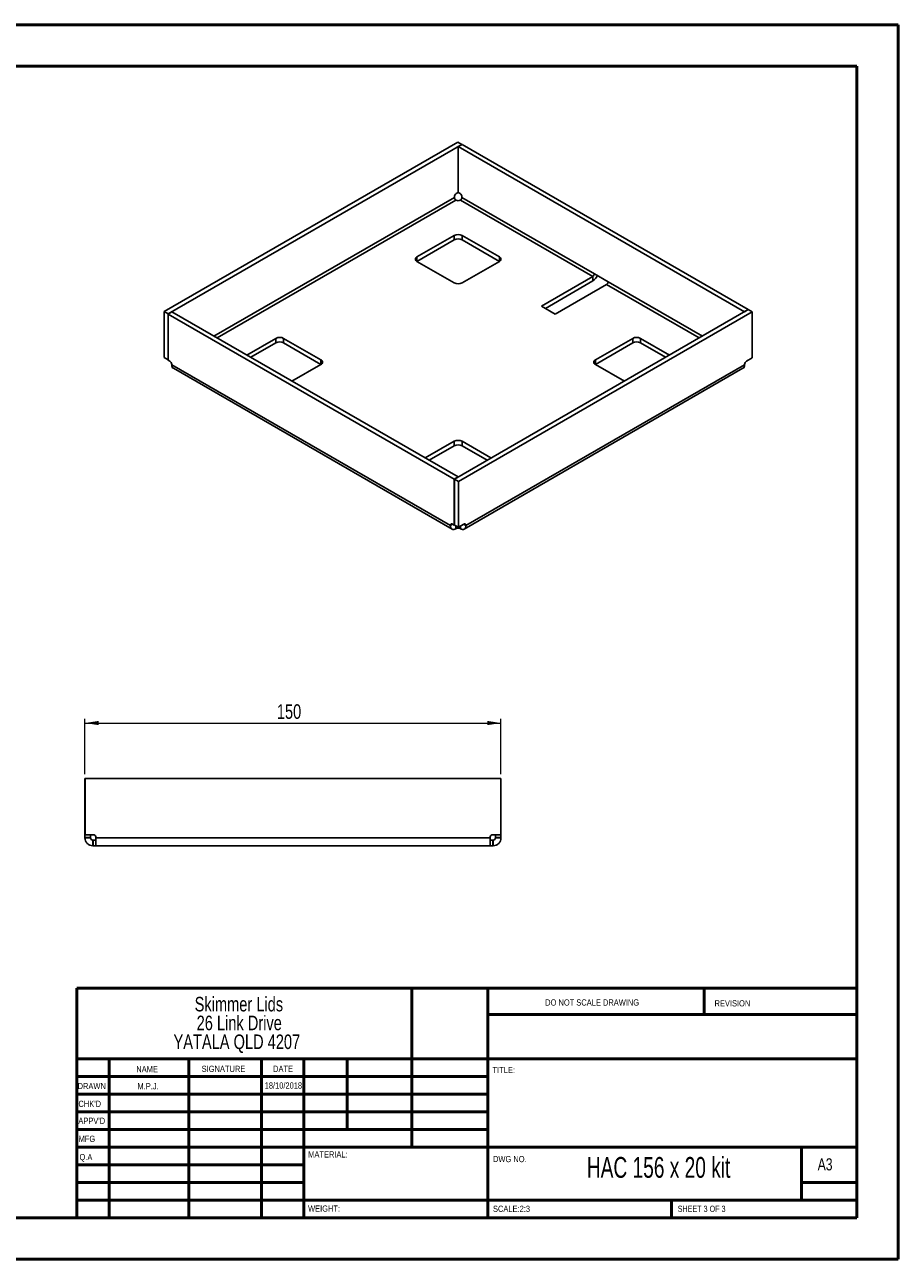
# Paper-space layout 'Sheet3' of a CAD drawing. Header units: millimetres. Extents: x 0 to 420, y 0 to 297.
# Tile 2 of 2: x 210 to 420, y 0 to 297. Entities that reach past the tile are written whole.
import ezdxf

# ---------------------------------------------------------------- set-up
doc = ezdxf.new("R2010")
doc.units = ezdxf.units.MM
doc.styles.add('SLDTEXTSTYLE0', font='TXT', dxfattribs={"width": 0.6875})
doc.styles.add('SLDTEXTSTYLE1', font='TXT', dxfattribs={"width": 0.75})
doc.dimstyles.new('SLDDIMSTYLE0', dxfattribs={"dimtxt": 3.5, "dimasz": 3.302, "dimexe": 0, "dimexo": 0.0625, "dimgap": 0.875, "dimtad": 1, "dimlfac": 1.5, "dimrnd": 1e-09, "dimzin": 12, "dimdsep": 46, "dimtxsty": 'SLDTEXTSTYLE1', "dimsah": 1, "dimcen": 0.09, "dimadec": 0, "dimazin": 3, "dimtfac": 1, "dimtofl": 0, "dimtmove": 0, "dimatfit": 3, "dimfxl": 0, "dimfrac": 2, "dimtolj": 1, "dimtzin": 12, "dimarcsym": 0})

# ---------------------------------------------------------------- blocks, each defined once
blk = doc.blocks.new('SW_NOTE_0_2')
at = {"color": 0, "linetype": 'Continuous', "lineweight": 0, "char_height": 3.5, "attachment_point": 2, "style": 'SLDTEXTSTYLE1'}
for s, insert in [('Skimmer Lids', (13.89, 4.51)), ('26 Link Drive', (13.98, -0.01)), ('YATALA QLD 4207', (13.4, -4.54))]:
    blk.add_mtext(s, dxfattribs=dict(at, insert=insert))
blk = doc.blocks.new('_D_6')
at = {"color": 7, "linetype": 'Continuous', "lineweight": 0}
for p, q in [((224.87, 116.89), (224.87, 130.22)), ((224.87, 129.22), (324.87, 129.22)), ((324.87, 116.89), (324.87, 130.22))]:
    blk.add_line(p, q, dxfattribs=at)
at = {"color": 7, "linetype": 'Continuous', "lineweight": 18}
for points in [[(224.87, 129.22), (228.17, 128.71), (228.17, 129.73)], [(324.87, 129.22), (321.57, 129.73), (321.57, 128.71)]]:
    blk.add_solid(points, dxfattribs=at)
at = {"color": 7, "linetype": 'Continuous', "lineweight": 18, "insert": (270.99, 133.73), "char_height": 3.5, "attachment_point": 1, "style": 'SLDTEXTSTYLE1'}
blk.add_mtext('150', dxfattribs=at)

psp = doc.layouts.new('Sheet3')

# ---------------------------------------------------------------- linework, layer by layer
at = {"color": 7, "linetype": 'Continuous', "lineweight": 50}
for p, q in [((0.3793, 297.2148), (420.3793, 297.2148)), ((420.3793, 0.2148), (420.3793, 297.2148)), ((10.3793, 287.2148), (410.3793, 287.2148)), ((410.3793, 287.2148), (410.3793, 10.2148)), ((222.8788, 65.4648), (410.0788, 65.4648)), ((222.8788, 65.4648), (222.8788, 10.2148)), ((303.4788, 65.4648), (303.4788, 27.2148)), ((321.6788, 65.4648), (321.6788, 10.2148)), ((373.6788, 59.0898), (373.6788, 65.4648)), ((410.0788, 59.0898), (321.6788, 59.0898)), ((410.0788, 48.4648), (222.8788, 48.4648)), ((230.6788, 48.4648), (230.6788, 10.2148)), ((249.8698, 48.4648), (249.8698, 10.2148)), ((267.2778, 48.4648), (267.2778, 10.2148)), ((277.4788, 10.2148), (277.4788, 48.4648)), ((287.8788, 31.4648), (287.8788, 48.4648)), ((321.6788, 44.2148), (222.8788, 44.2148)), ((321.6788, 39.9648), (222.8788, 39.9648)), ((321.6788, 35.7148), (222.8788, 35.7148)), ((321.6788, 31.4648), (222.8788, 31.4648)), ((277.4788, 27.2148), (222.8788, 27.2148)), ((277.4788, 27.2148), (410.0788, 27.2148)), ((397.0788, 14.4648), (397.0788, 27.2148)), ((277.4788, 22.9647), (222.8788, 22.9647)), ((277.4788, 18.7148), (222.8788, 18.7148)), ((410.0788, 18.7148), (397.0788, 18.7148)), ((222.8788, 14.4648), (410.3793, 14.4648)), ((365.8788, 10.2148), (365.8788, 14.4648)), ((10.3793, 10.2148), (410.3793, 10.2148)), ((0.3793, 0.2148), (420.3793, 0.2148))]:
    psp.add_line(p, q, dxfattribs=at)
at = {"color": 7, "linetype": 'Continuous', "lineweight": 25}
for p, q in [((314.5284, 268.9511), (243.912, 228.1851)), ((315.4712, 268.4068), (244.8548, 227.6408)), ((314.5284, 268.9511), (315.4712, 268.4068)), ((314.5991, 267.8761), (315.5419, 268.4204)), ((383.377, 228.1715), (314.5991, 267.8761)), ((314.5991, 256.8251), (314.5991, 267.8761)), ((315.4712, 268.3796), (315.4712, 268.4068)), ((384.3198, 228.7158), (315.5419, 268.4204)), ((313.6567, 255.6828), (255.8637, 222.3196)), ((313.6567, 255.6828), (313.6567, 255.7639)), ((314.1281, 256.5804), (314.5991, 256.8523)), ((314.5991, 256.8251), (315.0229, 256.5804)), ((315.4943, 255.7639), (315.4943, 255.6828)), ((347.3381, 237.2997), (315.4943, 255.6828)), ((256.618, 221.8842), (314.0338, 255.0296)), ((314.1041, 254.989), (314.0338, 255.0296)), ((315.1172, 255.0296), (315.0469, 254.989)), ((315.1172, 255.0296), (346.961, 236.6465)), ((313.6327, 246.5251), (304.676, 241.3545)), ((313.6327, 246.5251), (313.6327, 245.4364)), ((324.475, 241.3545), (315.5183, 246.5251)), ((315.5183, 246.5251), (315.5183, 245.4364)), ((304.6762, 240.2659), (313.6327, 245.4364)), ((315.5183, 245.4364), (324.4748, 240.2659)), ((304.676, 241.3545), (304.676, 240.266)), ((324.475, 241.3545), (324.475, 240.266)), ((304.676, 240.266), (313.6327, 235.0954)), ((315.5183, 235.0954), (324.475, 240.266)), ((346.961, 236.6465), (334.6102, 229.5166)), ((346.961, 235.5578), (335.5532, 228.9722)), ((337.91, 227.6116), (350.2608, 234.7416)), ((346.961, 236.6465), (346.961, 235.5578)), ((350.6379, 235.3948), (347.3381, 237.2997)), ((350.2608, 234.7416), (372.533, 221.8842)), ((373.2873, 222.3196), (350.6379, 235.3948)), ((334.6102, 229.5166), (337.91, 227.6116)), ((383.377, 228.1715), (384.3198, 228.7158)), ((384.3198, 228.7158), (384.3198, 228.6613)), ((243.912, 228.1851), (244.8548, 227.6408)), ((243.912, 217.1341), (243.912, 228.1851)), ((245.774, 228.1443), (244.8312, 227.6)), ((244.8312, 227.6), (313.6091, 187.8953)), ((244.8312, 216.549), (244.8312, 227.6)), ((244.8548, 227.6136), (244.8548, 227.6408)), ((245.774, 228.1443), (314.5519, 188.4396)), ((313.6798, 187.909), (384.2962, 228.6749)), ((314.6226, 187.3647), (385.239, 228.1307)), ((383.377, 228.1443), (383.377, 228.1715)), ((385.239, 228.1307), (384.2962, 228.6749)), ((385.239, 217.0797), (385.239, 228.1307)), ((270.7349, 221.7607), (263.7834, 217.7477)), ((264.7263, 217.2033), (270.7349, 220.672)), ((270.7349, 221.7607), (270.7349, 220.672)), ((281.5772, 216.5901), (272.6205, 221.7607)), ((272.6205, 221.7607), (272.6205, 220.672)), ((272.6205, 220.672), (281.577, 215.5015)), ((356.5305, 221.7607), (347.5738, 216.5901)), ((347.574, 215.5015), (356.5305, 220.672)), ((356.5305, 221.7607), (356.5305, 220.672)), ((365.3676, 217.7477), (358.4161, 221.7607)), ((358.4161, 221.7607), (358.4161, 220.672)), ((358.4161, 220.672), (364.4247, 217.2033)), ((243.912, 217.1341), (244.8312, 216.6034)), ((383.896, 216.3043), (385.239, 217.0797)), ((245.255, 216.3043), (244.8312, 216.549)), ((245.7265, 215.4066), (245.7265, 215.4878)), ((245.7265, 215.4066), (312.7139, 176.7356)), ((246.1131, 214.552), (313.1005, 175.881)), ((274.6257, 211.4886), (281.5772, 215.5016)), ((281.5772, 216.5901), (281.5772, 215.5016)), ((316.0505, 175.881), (383.0379, 214.552)), ((383.4245, 215.4066), (316.4371, 176.7356)), ((347.5738, 216.5901), (347.5738, 215.5016)), ((347.5738, 215.5016), (354.5253, 211.4886)), ((383.4245, 215.4066), (383.4245, 215.4878)), ((313.6327, 196.9963), (306.6812, 192.9833)), ((313.6327, 196.9963), (313.6327, 195.9076)), ((322.4698, 192.9833), (315.5183, 196.9963)), ((315.5183, 196.9963), (315.5183, 195.9076)), ((307.6241, 192.4389), (313.6327, 195.9076)), ((315.5183, 195.9076), (321.5269, 192.4389)), ((314.5519, 188.4396), (313.6091, 187.8953)), ((313.6091, 176.8443), (313.6091, 187.8953)), ((314.6226, 187.3647), (313.6798, 187.909)), ((313.6798, 176.858), (313.6798, 187.909)), ((314.5519, 188.4124), (314.5519, 188.4396)), ((314.6226, 176.3137), (314.6226, 187.3647)), ((312.7139, 176.8168), (313.1854, 177.089)), ((312.7139, 176.7356), (313.2557, 177.0484)), ((312.7139, 176.8168), (312.7139, 176.7356)), ((313.6091, 176.8443), (313.1853, 177.089)), ((313.6091, 176.8443), (313.6798, 176.8852)), ((314.6226, 176.3137), (313.6798, 176.858)), ((314.0338, 175.9734), (314.0338, 176.6536)), ((314.0338, 175.9734), (314.1041, 176.014)), ((314.1041, 176.014), (314.1041, 176.613)), ((315.9657, 177.089), (314.6226, 176.3137)), ((315.0469, 176.014), (315.0469, 176.5586)), ((315.0469, 176.014), (315.1172, 175.9734)), ((315.1172, 175.9734), (315.1172, 176.5992)), ((316.4371, 176.7356), (315.8953, 177.0484)), ((316.4371, 176.8168), (315.9656, 177.089)), ((316.4371, 176.7356), (316.4371, 176.8168)), ((224.9387, 115.8853), (224.872, 115.8853)), ((224.872, 102.3514), (224.872, 115.8853)), ((224.9387, 102.3514), (224.9387, 115.8853)), ((224.9387, 115.8853), (324.8053, 115.8853)), ((324.8053, 102.3514), (324.8053, 115.8853)), ((324.8053, 115.8853), (324.872, 115.8853)), ((324.872, 115.8853), (324.872, 102.3514)), ((224.872, 102.3514), (224.9387, 102.3514)), ((224.872, 102.3514), (224.872, 101.6847)), ((224.872, 101.6847), (226.2053, 101.6847)), ((224.872, 101.6847), (224.872, 101.5853)), ((224.872, 101.5853), (226.2053, 101.5853)), ((226.8381, 102.3514), (224.9387, 102.3514)), ((226.2053, 102.3514), (226.2053, 101.6847)), ((226.2053, 101.6847), (226.2053, 101.5853)), ((226.7387, 99.7187), (226.7387, 101.052)), ((226.7387, 101.052), (226.8381, 101.052)), ((226.8381, 99.7187), (226.8381, 101.052)), ((226.8381, 101.052), (227.5047, 101.052)), ((227.5047, 101.5853), (227.5047, 101.6847)), ((322.2393, 101.5853), (227.5047, 101.5853)), ((322.2393, 101.5853), (322.2393, 101.6847)), ((322.2393, 101.052), (322.9059, 101.052)), ((322.9059, 102.3514), (324.8053, 102.3514)), ((322.9059, 99.7187), (322.9059, 101.052)), ((322.9059, 101.052), (323.0053, 101.052)), ((323.0053, 99.7187), (323.0053, 101.052)), ((323.5387, 101.6847), (323.5387, 102.3514)), ((324.872, 101.6847), (323.5387, 101.6847)), ((323.5387, 101.5853), (323.5387, 101.6847)), ((324.872, 101.5853), (323.5387, 101.5853)), ((324.872, 102.3514), (324.8053, 102.3514)), ((324.872, 101.6847), (324.872, 102.3514)), ((324.872, 101.5853), (324.872, 101.6847)), ((226.7387, 99.7187), (226.8381, 99.7187)), ((226.8381, 99.7187), (227.5047, 99.7187)), ((322.2393, 99.7187), (227.5047, 99.7187)), ((322.2393, 99.7187), (322.9059, 99.7187)), ((322.9059, 99.7187), (323.0053, 99.7187))]:
    psp.add_line(p, q, dxfattribs=at)
for centre, radius, start, end in [((314.6802, 255.7174), 1.0245, 122.605478, 177.394522), ((314.4708, 255.7174), 1.0245, 2.605478, 57.394522), ((314.5755, 255.8988), 1.0247, 242.609672, 297.390328), ((314.5755, 244.7055), 2.0494, 62.609672, 117.390328), ((314.5755, 243.6167), 2.0494, 62.609672, 117.390328), ((304.8826, 240.8102), 0.5822, 110.783421, 249.216579), ((324.2684, 240.8102), 0.5822, 290.783421, 69.216579), ((314.5755, 236.915), 2.0494, 242.609672, 297.390328), ((346.5193, 237.337), 0.8196, 302.605478, 357.394522), ((345.4205, 237.9628), 2.856, 302.641062, 337.7401), ((349.8192, 235.4321), 0.8196, 302.605478, 357.394522), ((271.6777, 219.9411), 2.0494, 62.609672, 117.390328), ((271.6777, 218.8524), 2.0494, 62.609672, 117.390328), ((357.4733, 219.9411), 2.0494, 62.609672, 117.390328), ((357.4733, 218.8524), 2.0494, 62.609672, 117.390328), ((244.703, 215.4412), 1.0245, 2.605478, 57.394522), ((281.3706, 216.0458), 0.5822, 290.783421, 69.216579), ((347.7804, 216.0458), 0.5822, 110.783421, 249.216579), ((384.448, 215.4412), 1.0245, 122.605478, 177.394522), ((314.5755, 195.1767), 2.0494, 62.609672, 117.390328), ((314.5755, 194.088), 2.0494, 62.609672, 117.390328), ((313.0013, 176.8634), 0.2911, 50.796715, 189.214037), ((314.5755, 175.1042), 1.0247, 62.609672, 117.390328), ((316.1497, 176.8634), 0.2911, 350.785963, 129.203285), ((226.8381, 101.6847), 0.6667, 0, 90), ((322.9059, 101.6847), 0.6667, 90, 180)]:
    psp.add_arc(centre, radius, start, end, dxfattribs=at)
for points, knots in [([(314.0338, 255.0296), (313.9351, 255.0866), (313.8369, 255.1902), (313.6973, 255.432), (313.6567, 255.5688), (313.6567, 255.6828)], [0, 0, 0, 0, 0.5, 0.5, 1, 1, 1, 1]), ([(315.4943, 255.6828), (315.4943, 255.5688), (315.4537, 255.432), (315.3141, 255.1902), (315.2159, 255.0866), (315.1172, 255.0296)], [0, 0, 0, 0, 0.5, 0.5, 1, 1, 1, 1]), ([(246.1131, 214.552), (246.1131, 214.552), (245.9703, 214.5798), (245.7942, 214.8605), (245.749, 215.2246), (245.7265, 215.4066)], [0, 0, 0, 0, 0.00010213, 0.50005106, 1, 1, 1, 1]), ([(383.4245, 215.4066), (383.402, 215.2246), (383.3568, 214.8605), (383.1807, 214.5798), (383.0379, 214.552), (383.0379, 214.552)], [0, 0, 0, 0, 0.49994894, 0.99989787, 1, 1, 1, 1]), ([(312.7139, 176.7356), (312.7139, 176.5361), (312.7482, 176.3565), (312.8805, 176.0642), (312.9783, 175.9516), (313.2226, 175.8105), (313.3691, 175.782), (313.6883, 175.8136), (313.861, 175.8737), (314.0338, 175.9734)], [0, 0, 0, 0, 0.25, 0.25, 0.5, 0.5, 0.75, 0.75, 1, 1, 1, 1]), ([(315.1172, 175.9734), (315.29, 175.8737), (315.4627, 175.8136), (315.7819, 175.782), (315.9284, 175.8105), (316.1727, 175.9516), (316.2705, 176.0642), (316.4028, 176.3565), (316.4371, 176.5361), (316.4371, 176.7356)], [0, 0, 0, 0, 0.25, 0.25, 0.5, 0.5, 0.75, 0.75, 1, 1, 1, 1]), ([(224.872, 101.5853), (224.872, 101.341), (224.9206, 101.0967), (225.1076, 100.6452), (225.246, 100.4382), (225.5915, 100.0926), (225.7986, 99.9543), (226.2501, 99.7673), (226.4943, 99.7187), (226.7387, 99.7187)], [0, 0, 0, 0, 0.25, 0.25, 0.5, 0.5, 0.75, 0.75, 1, 1, 1, 1]), ([(226.2053, 101.5853), (226.2053, 101.4457), (226.2628, 101.3069), (226.4603, 101.1095), (226.599, 101.052), (226.7387, 101.052)], [0, 0, 0, 0, 0.5, 0.5, 1, 1, 1, 1]), ([(227.5047, 99.7187), (227.5047, 99.7187), (227.5047, 99.7673), (227.5047, 99.9543), (227.5047, 100.0926), (227.5047, 100.4382), (227.5047, 100.6452), (227.5047, 101.0967), (227.5047, 101.341), (227.5047, 101.5853)], [0, 0, 0, 0, 0.25, 0.25, 0.5, 0.5, 0.75, 0.75, 1, 1, 1, 1]), ([(322.2393, 101.5853), (322.2393, 101.341), (322.2393, 101.0967), (322.2393, 100.6452), (322.2393, 100.4382), (322.2393, 100.0926), (322.2393, 99.9543), (322.2393, 99.7673), (322.2393, 99.7187), (322.2393, 99.7187)], [0, 0, 0, 0, 0.25, 0.25, 0.5, 0.5, 0.75, 0.75, 1, 1, 1, 1]), ([(323.0053, 101.052), (323.145, 101.052), (323.2837, 101.1095), (323.4812, 101.3069), (323.5387, 101.4457), (323.5387, 101.5853)], [0, 0, 0, 0, 0.5, 0.5, 1, 1, 1, 1]), ([(323.0053, 99.7187), (323.2497, 99.7187), (323.4939, 99.7673), (323.9454, 99.9543), (324.1525, 100.0926), (324.498, 100.4382), (324.6364, 100.6452), (324.8234, 101.0967), (324.872, 101.341), (324.872, 101.5853)], [0, 0, 0, 0, 0.25, 0.25, 0.5, 0.5, 0.75, 0.75, 1, 1, 1, 1])]:
    psp.add_open_spline(points, degree=3, knots=knots, dxfattribs=at)

# ---------------------------------------------------------------- block references
at = {"color": 7, "linetype": 'Continuous', "lineweight": 0}
psp.add_blockref('SW_NOTE_0_2', (247.9727, 58.8388), dxfattribs=at)

# ---------------------------------------------------------------- texts
for s, insert, char_height, attachment_point, style in [('DO NOT SCALE DRAWING', (335.4935, 62.7478), 1.5, 1, 'SLDTEXTSTYLE1'), ('REVISION', (376.2064, 62.5497), 1.5, 1, 'SLDTEXTSTYLE1'), ('NAME', (237.2011, 46.7163), 1.5, 1, 'SLDTEXTSTYLE1'), ('SIGNATURE', (252.9124, 46.7765), 1.5, 1, 'SLDTEXTSTYLE1'), ('DATE', (270.0935, 46.791), 1.5, 1, 'SLDTEXTSTYLE1'), ('TITLE:', (322.835, 46.4931), 1.5, 1, 'SLDTEXTSTYLE1'), ('DRAWN', (223.091, 42.6445), 1.5, 1, 'SLDTEXTSTYLE1'), ('M.P.J.', (240.0366, 42.5981), 1.4986, 2, 'SLDTEXTSTYLE1'), ('18/10/2018', (272.564, 42.7739), 1.4986, 2, 'SLDTEXTSTYLE1'), ("CHK'D", (223.2893, 38.3692), 1.5, 1, 'SLDTEXTSTYLE1'), ("APPV'D", (223.2806, 34.2791), 1.5, 1, 'SLDTEXTSTYLE1'), ('MFG', (223.334, 29.9485), 1.5, 1, 'SLDTEXTSTYLE1'), ('Q.A', (223.5479, 25.5644), 1.5, 1, 'SLDTEXTSTYLE1'), ('MATERIAL:', (278.5247, 26.2008), 1.5, 1, 'SLDTEXTSTYLE1'), ('DWG NO.', (322.9528, 25.0834), 1.5, 1, 'SLDTEXTSTYLE1'), ('HAC 156 x 20 kit', (362.7602, 24.8313), 5, 2, 'SLDTEXTSTYLE0'), ('A3', (400.9998, 24.5152), 2.91042, 1, 'SLDTEXTSTYLE1'), ('WEIGHT:', (278.4967, 13.1641), 1.4986, 1, 'SLDTEXTSTYLE1'), ('SCALE:2:3', (322.9528, 13.1149), 1.5, 1, 'SLDTEXTSTYLE1'), ('SHEET 3 OF 3', (367.3571, 13.1149), 1.5, 1, 'SLDTEXTSTYLE0')]:
    psp.add_mtext(s, dxfattribs=dict(at, insert=insert, char_height=char_height, attachment_point=attachment_point, style=style))

# ---------------------------------------------------------------- dimensions: what is measured, and where the dimension line sits
at = {"color": 7, "linetype": 'Continuous', "lineweight": 18}
dim = psp.add_linear_dim(base=(324.872, 129.2187), p1=(224.872, 115.8853), p2=(324.872, 115.8853), dimstyle='SLDDIMSTYLE0', dxfattribs=at)
dim.commit()
dim.dimension.update_dxf_attribs({"geometry": '_D_6', "text_midpoint": (274.872, 129.2187), "dimtype": 160})

doc.saveas('drawing.dxf')
